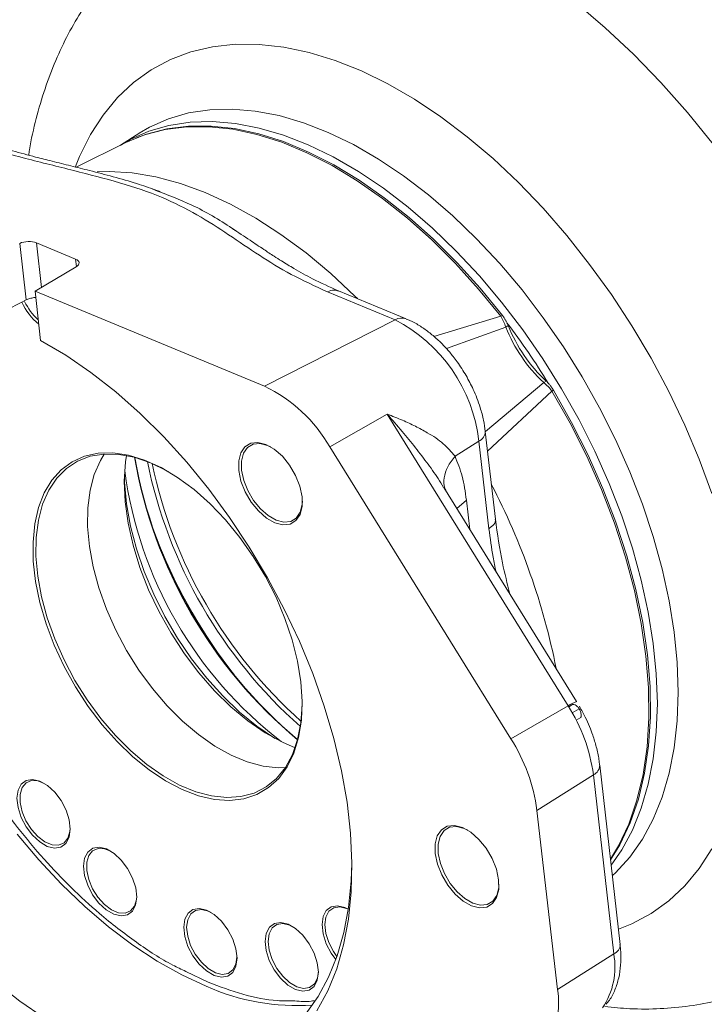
# Model space of a CAD drawing. Header units: inches. Extents: x 0.3 to 33.9, y 0.2 to 21.6.
# Tile 19 of 27: x 27.9 to 29.5, y 17 to 19.4. Entities that reach past the tile are written whole.
import ezdxf

# ---------------------------------------------------------------- set-up
doc = ezdxf.new("R2010")
doc.units = ezdxf.units.IN
doc.header["$MEASUREMENT"] = 0

msp = doc.modelspace()

# ---------------------------------------------------------------- linework, layer by layer
at = {"color": 7, "linetype": 'Continuous', "lineweight": 15}
for p, q in [((28.144, 19.1137), (28.0971, 19.0838)), ((28.1104, 19.0904), (27.9901, 19.0309)), ((28.1815, 18.9761), (28.1745, 18.9782)), ((28.1932, 18.9723), (28.1804, 18.9766)), ((27.8539, 18.8468), (27.8695, 18.71)), ((27.8943, 18.8481), (27.9888, 18.8089)), ((27.9903, 18.7903), (27.8909, 18.7311)), ((27.8909, 18.7311), (27.9045, 18.6122)), ((27.8909, 18.7311), (28.4453, 18.5014)), ((28.7609, 18.6622), (28.5977, 18.7298)), ((28.7876, 18.6645), (28.6242, 18.7322)), ((28.4453, 18.5014), (28.7609, 18.6622)), ((29.0163, 18.6709), (29.0201, 18.6729)), ((29.0284, 18.6446), (29.0343, 18.6482)), ((27.9045, 18.6122), (27.9268, 18.5994)), ((27.9268, 18.5994), (27.939, 18.5926)), ((29.12, 18.5106), (29.1262, 18.5136)), ((29.1436, 18.492), (29.1399, 18.4899)), ((28.6032, 18.3548), (28.7419, 18.4341)), ((29.1792, 17.7293), (28.7419, 18.4341)), ((28.9058, 18.3326), (28.9636, 18.3691)), ((28.9877, 18.1573), (28.9636, 18.3691)), ((29.0032, 18.1802), (28.979, 18.392)), ((28.4529, 18.3585), (28.4607, 18.3548)), ((28.6032, 18.3548), (29.0406, 17.6499)), ((28.8713, 18.2681), (28.8783, 18.2568)), ((29.1997, 17.7395), (28.8786, 18.257)), ((29.1792, 17.7293), (29.0406, 17.6499)), ((29.1898, 17.7321), (29.1807, 17.7269)), ((29.1985, 17.695), (29.2096, 17.7014)), ((29.3049, 17.1528), (29.2554, 17.5855)), ((29.24, 17.5626), (29.1038, 17.4766)), ((29.2894, 17.1299), (29.24, 17.5626)), ((29.1038, 17.4766), (29.1532, 17.0438)), ((28.9279, 17.4328), (28.9365, 17.4287)), ((28.3097, 17.2331), (28.3164, 17.2299)), ((28.6438, 17.2396), (28.648, 17.2377)), ((28.5063, 17.1993), (28.5131, 17.196)), ((29.2894, 17.1299), (29.1532, 17.0438))]:
    msp.add_line(p, q, dxfattribs=at)
at = {"color": 8, "linetype": 'Continuous', "lineweight": 15}
for p, q in [((27.9066, 18.7404), (27.8943, 18.8481)), ((27.9888, 18.8089), (27.9909, 18.7907)), ((28.8549, 18.6218), (29.0162, 18.6709)), ((28.885, 18.5928), (29.0284, 18.6446)), ((29.12, 18.5105), (28.9795, 18.3921)), ((29.1399, 18.4898), (28.9844, 18.3448)), ((28.9333, 18.2265), (28.9103, 18.2059)), ((28.9333, 18.2265), (28.9414, 18.1557)), ((29.1892, 17.7125), (29.2059, 17.7221)), ((28.3092, 17.0613), (28.255, 17.0876))]:
    msp.add_line(p, q, dxfattribs=at)
at = {"color": 8, "linetype": 'Continuous', "lineweight": 15, "flags": 128}
for points in [[(28.2294, 19.6375), (28.2735, 19.6625), (28.3273, 19.6856), (28.3841, 19.7026), (28.4438, 19.7134), (28.506, 19.7178), (28.5705, 19.716), (28.6369, 19.7079), (28.7049, 19.6936), (28.7742, 19.6731), (28.8445, 19.6465), (28.9155, 19.6139), (28.9869, 19.5756), (29.0582, 19.5316), (29.1292, 19.4822), (29.1995, 19.4276), (29.2688, 19.368), (29.3368, 19.3038), (29.4032, 19.2353), (29.4677, 19.1627), (29.5299, 19.0864)], [(27.9884, 19.0328), (27.9984, 19.0571), (28.0247, 19.1096), (28.0553, 19.157), (28.0902, 19.1991), (28.1291, 19.2356), (28.1719, 19.2663), (28.2181, 19.291), (28.2676, 19.3096), (28.3201, 19.3219), (28.3753, 19.3279), (28.4328, 19.3276), (28.4924, 19.321), (28.5536, 19.308), (28.6161, 19.2888), (28.6795, 19.2635), (28.7435, 19.2322), (28.8077, 19.1952), (28.8717, 19.1525), (28.9352, 19.1046), (28.9977, 19.0516), (29.0589, 18.9939), (29.1184, 18.9318), (29.1759, 18.8657), (29.2311, 18.796), (29.2836, 18.7231), (29.3331, 18.6473), (29.3794, 18.5692), (29.4221, 18.4892), (29.461, 18.4078), (29.4959, 18.3254), (29.5266, 18.2426)], [(29.4449, 17.7621), (29.4424, 17.8336), (29.4351, 17.9074), (29.423, 17.9832), (29.406, 18.0603), (29.3845, 18.1384), (29.3585, 18.2168), (29.3281, 18.2951), (29.2936, 18.3728), (29.2551, 18.4493), (29.2131, 18.5242), (29.1676, 18.597), (29.119, 18.6671), (29.0677, 18.7343), (29.0139, 18.7979), (28.958, 18.8577), (28.9003, 18.9132), (28.8414, 18.964), (28.7814, 19.0099), (28.7208, 19.0505), (28.6601, 19.0856), (28.5995, 19.1149), (28.5395, 19.1383), (28.4806, 19.1555), (28.4229, 19.1666), (28.367, 19.1714), (28.3132, 19.1698), (28.2619, 19.162), (28.2133, 19.1478), (28.1678, 19.1276), (28.1428, 19.1129)], [(28.0967, 19.0836), (28.1205, 19.0975), (28.1659, 19.1177), (28.2143, 19.1318), (28.2656, 19.1396), (28.3193, 19.1412), (28.375, 19.1364), (28.4325, 19.1254), (28.4914, 19.1082), (28.5512, 19.0848), (28.6116, 19.0556), (28.6723, 19.0206), (28.7327, 18.9801), (28.7925, 18.9343), (28.8514, 18.8836), (28.9089, 18.8282), (28.9646, 18.7686), (29.0183, 18.7051), (29.0695, 18.6381), (29.118, 18.5681), (29.1634, 18.4954), (29.2054, 18.4207), (29.2437, 18.3444), (29.2781, 18.2669), (29.3085, 18.1888), (29.3344, 18.1105), (29.3559, 18.0327), (29.3728, 17.9557), (29.3849, 17.8801), (29.3922, 17.8064), (29.3947, 17.735)], [(28.1104, 19.0904), (28.1557, 19.1091), (28.2052, 19.1221), (28.2575, 19.1286), (28.3121, 19.1288), (28.3688, 19.1225), (28.4272, 19.1099), (28.4869, 19.091), (28.5475, 19.0659), (28.6086, 19.0348), (28.6697, 18.9979), (28.7306, 18.9554), (28.7907, 18.9077), (28.8497, 18.855), (28.9072, 18.7978), (28.9629, 18.7362), (29.0162, 18.6709)], [(28.0412, 19.0201), (28.0699, 19.0209), (28.1256, 19.0175), (28.1832, 19.0078), (28.2422, 18.9918), (28.3023, 18.9698), (28.3631, 18.9417), (28.4242, 18.9079), (28.4852, 18.8685), (28.5457, 18.8237), (28.6053, 18.7739), (28.6637, 18.7194), (28.6698, 18.7133)], [(29.1399, 18.4898), (29.1839, 18.4121), (29.2239, 18.3326), (29.2597, 18.2518), (29.2909, 18.1704), (29.3175, 18.0889), (29.3392, 18.0079), (29.3558, 17.9279), (29.3672, 17.8496), (29.3734, 17.7734), (29.3743, 17.7), (29.3699, 17.6298), (29.3603, 17.5633), (29.3454, 17.501), (29.3254, 17.4433), (29.3005, 17.3907), (29.2813, 17.3587)], [(29.2859, 17.3189), (29.2936, 17.326), (29.3281, 17.3639), (29.3585, 17.4071), (29.3845, 17.4554), (29.406, 17.5086), (29.423, 17.5662), (29.4351, 17.628), (29.4424, 17.6934), (29.4449, 17.7621)], [(29.3947, 17.735), (29.3922, 17.6665), (29.3849, 17.6012), (29.3728, 17.5396), (29.3559, 17.4821), (29.3344, 17.4291), (29.3085, 17.3809), (29.283, 17.344)], [(29.5266, 17.3839), (29.4959, 17.3364), (29.461, 17.2944), (29.4221, 17.2579), (29.3794, 17.2272), (29.3331, 17.2025), (29.3007, 17.1895)]]:
    msp.add_lwpolyline(points, dxfattribs=at)
at = {"color": 7, "linetype": 'Continuous', "lineweight": 15, "flags": 128}
for points in [[(29.0201, 18.6729), (28.9668, 18.7382), (28.9112, 18.7996), (28.8537, 18.8569), (28.7948, 18.9095), (28.7347, 18.9572), (28.6739, 18.9996), (28.6128, 19.0364), (28.5517, 19.0675), (28.4912, 19.0926), (28.4316, 19.1115), (28.3732, 19.1241), (28.3166, 19.1304), (28.2619, 19.1302), (28.2097, 19.1237), (28.1603, 19.1107), (28.1364, 19.1018)], [(28.5722, 16.9921), (28.5984, 17.0404), (28.62, 17.0938), (28.6367, 17.1518), (28.6484, 17.214), (28.6551, 17.28), (28.6568, 17.3494), (28.6533, 17.4216), (28.6448, 17.4961), (28.6313, 17.5725), (28.6129, 17.6502), (28.5897, 17.7286), (28.5618, 17.8072), (28.5296, 17.8855), (28.4931, 17.9629), (28.4527, 18.0389), (28.4086, 18.1128), (28.3612, 18.1843), (28.3107, 18.2529), (28.2576, 18.3179), (28.2022, 18.3791), (28.1448, 18.4359), (28.086, 18.4879), (28.026, 18.5349), (27.9654, 18.5764), (27.9045, 18.6122)], [(29.2816, 17.3568), (29.3041, 17.3937), (29.329, 17.4463), (29.349, 17.5039), (29.3638, 17.5662), (29.3735, 17.6326), (29.3779, 17.7028), (29.377, 17.7762), (29.3708, 17.8523), (29.3594, 17.9305), (29.3427, 18.0104), (29.3211, 18.0914), (29.2946, 18.1728), (29.2633, 18.2542), (29.2276, 18.3349), (29.1876, 18.4143), (29.1436, 18.492)], [(28.4705, 18.1716), (28.4899, 18.1667), (28.5073, 18.1685), (28.5214, 18.1769), (28.5313, 18.1915), (28.5364, 18.2111), (28.5362, 18.2345), (28.5308, 18.2601), (28.5205, 18.286), (28.5062, 18.3107), (28.4886, 18.3323), (28.4691, 18.3493), (28.4489, 18.3608), (28.4295, 18.3658), (28.4121, 18.3639), (28.398, 18.3555), (28.3881, 18.3409), (28.383, 18.3213), (28.3832, 18.2979), (28.3886, 18.2723), (28.3989, 18.2464), (28.4132, 18.2217), (28.4308, 18.2002), (28.4503, 18.1831), (28.4705, 18.1716)], [(28.5369, 18.2237), (28.5364, 18.2157), (28.5316, 18.1969), (28.5221, 18.1831), (28.5087, 18.175), (28.4921, 18.1733), (28.4735, 18.178), (28.4543, 18.1889), (28.4357, 18.2052), (28.4189, 18.2258), (28.4052, 18.2493), (28.3954, 18.2741), (28.3902, 18.2985), (28.3901, 18.3208), (28.3949, 18.3396), (28.4043, 18.3534), (28.4178, 18.3615), (28.4344, 18.3632), (28.4529, 18.3585), (28.4529, 18.3585)], [(28.5331, 17.7874), (28.5251, 17.8373), (28.5123, 17.8885), (28.4949, 17.9402), (28.4733, 17.9916), (28.4476, 18.042), (28.4184, 18.0904), (28.3861, 18.1364), (28.351, 18.179), (28.3139, 18.2178), (28.2752, 18.252), (28.2355, 18.2812), (28.1955, 18.305), (28.1557, 18.3229), (28.1167, 18.3347), (28.0792, 18.3403), (28.0436, 18.3395), (28.0106, 18.3324), (27.9807, 18.319), (27.9542, 18.2996), (27.9316, 18.2744), (27.9133, 18.2439), (27.8994, 18.2085), (27.8903, 18.1687), (27.8861, 18.1251), (27.8868, 18.0785), (27.8924, 18.0295), (27.9028, 17.9788), (27.9179, 17.9273), (27.9374, 17.8756), (27.9611, 17.8247), (27.9886, 17.7752), (28.0195, 17.7279), (28.0532, 17.6835), (28.0894, 17.6427), (28.1274, 17.6062), (28.1666, 17.5744), (28.2065, 17.5478), (28.2465, 17.5269), (28.286, 17.512), (28.3243, 17.5033), (28.3609, 17.5009), (28.3953, 17.5049), (28.4268, 17.5152), (28.4551, 17.5316), (28.4797, 17.554), (28.5002, 17.5819), (28.5163, 17.6149), (28.5278, 17.6526), (28.5345, 17.6943), (28.5362, 17.7395), (28.5331, 17.7874)], [(28.5363, 17.7371), (28.5363, 17.732), (28.5333, 17.6881), (28.5255, 17.6478), (28.5129, 17.6116), (28.4959, 17.5802), (28.4746, 17.5539), (28.4493, 17.5333), (28.4205, 17.5185), (28.3886, 17.5099), (28.354, 17.5075), (28.3173, 17.5115), (28.2791, 17.5216), (28.2398, 17.5379), (28.2002, 17.56), (28.1608, 17.5876), (28.1223, 17.6202), (28.0851, 17.6575), (28.0499, 17.6988), (28.0172, 17.7434), (27.9874, 17.7908), (27.9612, 17.8402), (27.9387, 17.8909), (27.9205, 17.942), (27.9067, 17.9929), (27.8975, 18.0426), (27.8932, 18.0906), (27.8937, 18.136), (27.8992, 18.1782), (27.9093, 18.2166), (27.9242, 18.2504), (27.9434, 18.2793), (27.9667, 18.3028), (27.9938, 18.3206), (28.0242, 18.3323), (28.0576, 18.3378), (28.0933, 18.337), (28.1308, 18.3299), (28.1696, 18.3167), (28.1696, 18.3167)], [(28.0582, 18.3378), (28.049, 18.3225), (28.0341, 18.2886), (28.024, 18.2503), (28.0185, 18.2081), (28.018, 18.1627), (28.0223, 18.1147), (28.0315, 18.0649), (28.0453, 18.0141), (28.0635, 17.9629), (28.086, 17.9123), (28.1122, 17.8629), (28.142, 17.8155), (28.1747, 17.7708), (28.2099, 17.7295), (28.2471, 17.6923), (28.2856, 17.6596), (28.325, 17.632), (28.3646, 17.6099), (28.4039, 17.5937), (28.4421, 17.5835), (28.4788, 17.5796), (28.4957, 17.5799)], [(28.1117, 18.3343), (28.1096, 18.3187), (28.1067, 18.2721), (28.1089, 18.2225), (28.116, 18.1707), (28.1279, 18.1175), (28.1445, 18.0635), (28.1655, 18.0095), (28.1906, 17.9563), (28.2196, 17.9046), (28.2519, 17.8552), (28.2871, 17.8087), (28.3248, 17.7658), (28.3644, 17.7271), (28.4053, 17.6931), (28.447, 17.6644), (28.4889, 17.6413), (28.5194, 17.6281)], [(28.1696, 18.3167), (28.2091, 18.2975), (28.2146, 18.2944)], [(28.4707, 17.6506), (28.4698, 17.6511), (28.4272, 17.6801), (28.3853, 17.7142), (28.3446, 17.7531), (28.3058, 17.7962), (28.2692, 17.8429), (28.2353, 17.8927), (28.2047, 17.9449), (28.1777, 17.9988), (28.1547, 18.0538), (28.1359, 18.109), (28.1216, 18.1638), (28.1121, 18.2175), (28.1073, 18.2694), (28.1069, 18.2808)], [(27.9206, 17.3897), (27.9382, 17.3854), (27.9536, 17.3879), (27.9656, 17.3969), (27.9733, 17.4117), (27.9759, 17.4311), (27.9734, 17.4535), (27.9658, 17.4772), (27.9539, 17.5001), (27.9385, 17.5204), (27.9209, 17.5366), (27.9026, 17.5472), (27.885, 17.5515), (27.8696, 17.549), (27.8575, 17.54), (27.8499, 17.5252), (27.8472, 17.5058), (27.8498, 17.4834), (27.8574, 17.4597), (27.8693, 17.4368), (27.8847, 17.4165), (27.9023, 17.4003), (27.9206, 17.3897)], [(27.9759, 17.4334), (27.9753, 17.4256), (27.9704, 17.4093), (27.961, 17.3979), (27.9479, 17.3924), (27.9321, 17.3933), (27.915, 17.4004), (27.8978, 17.4131), (27.8821, 17.4306), (27.8691, 17.4512), (27.8597, 17.4735), (27.8549, 17.4954), (27.855, 17.5154), (27.8599, 17.5317), (27.8693, 17.5431), (27.8824, 17.5486), (27.8981, 17.5477), (27.9134, 17.5417)], [(27.8481, 17.4193), (27.9004, 17.357), (27.9549, 17.2987), (28.0111, 17.2447), (28.0687, 17.1954), (28.1273, 17.1511), (28.1864, 17.1123), (28.2456, 17.0791), (28.3046, 17.0517)], [(29.0112, 17.3089), (29.0058, 17.3344), (28.9955, 17.3604), (28.9811, 17.385), (28.9636, 17.4066), (28.944, 17.4237), (28.9239, 17.4351), (28.9044, 17.4401), (28.8871, 17.4383), (28.873, 17.4298), (28.863, 17.4153), (28.858, 17.3956), (28.8582, 17.3722), (28.8636, 17.3467), (28.8738, 17.3207), (28.8882, 17.2961), (28.9058, 17.2745), (28.9253, 17.2574), (28.9455, 17.246), (28.9649, 17.241), (28.9823, 17.2428), (28.9964, 17.2513), (29.0063, 17.2658), (29.0114, 17.2855), (29.0112, 17.3089)], [(29.0119, 17.298), (29.0114, 17.29), (29.0066, 17.2713), (28.9971, 17.2574), (28.9836, 17.2493), (28.9671, 17.2476), (28.9485, 17.2524), (28.9293, 17.2633), (28.9106, 17.2796), (28.8939, 17.3002), (28.8801, 17.3237), (28.8704, 17.3484), (28.8652, 17.3728), (28.865, 17.3952), (28.8698, 17.4139), (28.8793, 17.4278), (28.8928, 17.4359), (28.9094, 17.4376), (28.9279, 17.4328), (28.9279, 17.4328)], [(28.0814, 17.2257), (28.099, 17.2215), (28.1144, 17.224), (28.1265, 17.233), (28.1341, 17.2478), (28.1368, 17.2672), (28.1342, 17.2896), (28.1267, 17.3132), (28.1147, 17.3361), (28.0993, 17.3565), (28.0818, 17.3726), (28.0634, 17.3833), (28.0459, 17.3875), (28.0304, 17.385), (28.0184, 17.376), (28.0107, 17.3612), (28.0081, 17.3418), (28.0106, 17.3194), (28.0182, 17.2958), (28.0302, 17.2729), (28.0455, 17.2525), (28.0631, 17.2364), (28.0814, 17.2257)], [(28.1368, 17.2694), (28.1361, 17.2616), (28.1312, 17.2453), (28.1218, 17.234), (28.1087, 17.2285), (28.0929, 17.2293), (28.0758, 17.2364), (28.0587, 17.2492), (28.043, 17.2666), (28.0299, 17.2873), (28.0206, 17.3095), (28.0158, 17.3315), (28.0158, 17.3515), (28.0207, 17.3678), (28.0301, 17.3791), (28.0432, 17.3846), (28.059, 17.3838), (28.0742, 17.3777)], [(28.6568, 17.3493), (28.6552, 17.3062), (28.6487, 17.2422), (28.6373, 17.1818), (28.6211, 17.1255), (28.6002, 17.0737), (28.5748, 17.0268), (28.545, 16.985), (28.511, 16.9488), (28.4731, 16.9182), (28.4316, 16.8936), (28.3867, 16.8751), (28.3388, 16.8629), (28.2881, 16.857), (28.2351, 16.8575), (28.18, 16.8643), (28.1234, 16.8775)], [(28.3236, 17.0779), (28.3412, 17.0736), (28.3566, 17.0761), (28.3687, 17.0851), (28.3763, 17.0999), (28.379, 17.1193), (28.3764, 17.1417), (28.3688, 17.1653), (28.3569, 17.1883), (28.3415, 17.2086), (28.3239, 17.2248), (28.3056, 17.2354), (28.288, 17.2396), (28.2726, 17.2372), (28.2606, 17.2282), (28.2529, 17.2134), (28.2503, 17.194), (28.2528, 17.1715), (28.2604, 17.1479), (28.2724, 17.125), (28.2877, 17.1046), (28.3053, 17.0885), (28.3236, 17.0779)], [(28.3789, 17.1216), (28.3765, 17.105), (28.3692, 17.0911), (28.3579, 17.0826), (28.3433, 17.0802), (28.3267, 17.0842), (28.3093, 17.0943), (28.2928, 17.1095), (28.2782, 17.1288), (28.2669, 17.1504), (28.2598, 17.1728), (28.2573, 17.194), (28.2599, 17.2123), (28.2671, 17.2263), (28.2785, 17.2348), (28.293, 17.2371), (28.3097, 17.2331), (28.3097, 17.2331)], [(28.6487, 17.2375), (28.6397, 17.2419), (28.6222, 17.2462), (28.6067, 17.2437), (28.5947, 17.2347), (28.587, 17.2199), (28.5844, 17.2005), (28.5869, 17.1781), (28.5945, 17.1545), (28.6065, 17.1315), (28.6177, 17.116)], [(28.6205, 17.1237), (28.6123, 17.1353), (28.601, 17.157), (28.5939, 17.1793), (28.5915, 17.2005), (28.594, 17.2188), (28.6012, 17.2328), (28.6126, 17.2413), (28.6271, 17.2437), (28.6438, 17.2396)], [(28.5203, 17.044), (28.5378, 17.0398), (28.5533, 17.0422), (28.5653, 17.0512), (28.573, 17.066), (28.5756, 17.0854), (28.573, 17.1079), (28.5655, 17.1315), (28.5535, 17.1544), (28.5381, 17.1748), (28.5206, 17.1909), (28.5023, 17.2015), (28.4847, 17.2058), (28.4692, 17.2033), (28.4572, 17.1943), (28.4496, 17.1795), (28.4469, 17.1601), (28.4495, 17.1377), (28.457, 17.1141), (28.469, 17.0911), (28.4844, 17.0708), (28.5019, 17.0546), (28.5203, 17.044)], [(28.5756, 17.0877), (28.5731, 17.0712), (28.5659, 17.0572), (28.5545, 17.0487), (28.5399, 17.0464), (28.5233, 17.0504), (28.506, 17.0604), (28.4894, 17.0757), (28.4749, 17.0949), (28.4636, 17.1166), (28.4564, 17.1389), (28.454, 17.1601), (28.4565, 17.1784), (28.4637, 17.1924), (28.4751, 17.2009), (28.4897, 17.2033), (28.5063, 17.1993)], [(27.9129, 16.975), (27.854, 17.0153), (27.7959, 17.0609)]]:
    msp.add_lwpolyline(points, dxfattribs=at)
at = {"color": 7, "linetype": 'Continuous', "lineweight": 15}
for centre, radius, start, end in [((27.9915, 18.7652), 0.1457, 204.5523, 231.0564), ((27.9926, 18.7659), 0.14, 205.1251, 227.9106), ((28.5863, 18.3249), 0.3798, 6.6825, 62.6356), ((27.5931, 17.5655), 1.8042, 31.5187, 37.1437), ((29.3748, 18.7828), 0.3729, 201.7639, 226.8986), ((29.382, 18.787), 0.3744, 201.7639, 226.8986), ((28.2872, 18.1728), 0.3647, 29.9384, 64.3193), ((29.2575, 18.5249), 1.1429, 189.83, 230.1647), ((29.2665, 18.5301), 1.1522, 190.0227, 229.972), ((29.0921, 18.4294), 0.9932, 187.6363, 232.3583), ((29.3078, 18.554), 1.1692, 191.5617, 228.4329), ((29.3077, 18.5539), 1.1587, 191.9075, 228.0871), ((29.4043, 18.6097), 1.3093, 201.963, 218.0316), ((29.2296, 17.654), 0.0906, 109.2596, 123.7844), ((28.8308, 17.5077), 0.4129, 7.6417, 32.4487), ((28.6782, 17.4195), 0.4294, 7.6417, 32.4487), ((29.2296, 17.5863), 0.0259, 293.7962, 358.724), ((29.1141, 17.0981), 0.1781, 326.4077, 10.2663), ((28.5236, 17.5402), 0.5353, 245.8479, 274.0136), ((28.9709, 17.0108), 0.1853, 326.4077, 10.2663)]:
    msp.add_arc(centre, radius, start, end, dxfattribs=at)
at = {"color": 8, "linetype": 'Continuous', "lineweight": 15}
for centre, radius, start, end in [((28.7766, 18.6353), 0.0312, 69.2807, 120.2788), ((28.954, 18.3922), 0.025, 292.4499, 359.7165), ((27.5211, 17.4972), 1.6606, 11.1847, 27.5459), ((29.2789, 17.1536), 0.026, 293.87, 358.1638)]:
    msp.add_arc(centre, radius, start, end, dxfattribs=at)
at = {"color": 7, "linetype": 'Continuous', "lineweight": 15}
for centre, major_axis, ratio, start_param, end_param in [((27.8729, 18.8372), (0.0299, 0.0021), 0.459985, 0.744428, 2.227957), ((27.9675, 18.7981), (0.0299, 0.0021), 0.459985, 5.544083, 7.027613), ((28.8233, 18.2743), (8.7797, 4.4023), 0.083372, 1.63777, 1.64855)]:
    msp.add_ellipse(centre, major_axis=major_axis, ratio=ratio, start_param=start_param, end_param=end_param, dxfattribs=at)
for points, knots in [([(28.2295, 19.637), (28.2147, 19.6273), (28.1815, 19.6057), (28.1341, 19.5659), (28.087, 19.5193), (28.0439, 19.4681), (28.005, 19.4125), (27.9703, 19.3526), (27.94, 19.2885), (27.914, 19.2205), (27.8932, 19.1483), (27.8805, 19.0946), (27.8763, 19.0643), (27.8757, 19.06)], [0, 0, 0, 0, 0.07754, 0.17363, 0.269996, 0.367073, 0.465269, 0.564943, 0.666378, 0.76975, 0.875101, 0.98232, 1, 1, 1, 1]), ([(28.5977, 18.7298), (28.5677, 18.7435), (28.5079, 18.7708), (28.4314, 18.8183), (28.3591, 18.8676), (28.2848, 18.9163), (28.1991, 18.9598), (28.0964, 18.9943), (27.9835, 19.0232), (27.8695, 19.0512), (27.7583, 19.0814), (27.693, 19.1059), (27.6603, 19.1182)], [0, 0, 0, 0, 0.099089, 0.198015, 0.300299, 0.401301, 0.500176, 0.598906, 0.6986, 0.802088, 0.900899, 1, 1, 1, 1]), ([(28.1804, 18.9766), (28.1661, 18.9816), (28.1334, 18.993), (28.0803, 19.0079), (28.0267, 19.0218), (27.985, 19.0322), (27.9547, 19.0398), (27.9263, 19.0469), (27.8867, 19.0569), (27.831, 19.0718), (27.7607, 19.0923), (27.7131, 19.1105), (27.687, 19.1205)], [0, 0, 0, 0, 0.088788, 0.203698, 0.316243, 0.40442, 0.44695, 0.491796, 0.569622, 0.680815, 0.824762, 1, 1, 1, 1]), ([(28.6243, 18.7321), (28.603, 18.7416), (28.5652, 18.7584), (28.5208, 18.7834), (28.4903, 18.8018), (28.4661, 18.8172), (28.4409, 18.8339), (28.4077, 18.8564), (28.382, 18.8733), (28.3677, 18.8827)], [0, 0, 0, 0, 0.219862, 0.390058, 0.509317, 0.58161, 0.685824, 0.824908, 1, 1, 1, 1]), ([(27.8695, 18.71), (27.8723, 18.7112), (27.8778, 18.7136), (27.8862, 18.7157), (27.8911, 18.7159), (27.8926, 18.716)], [0, 0, 0, 0, 0.40256, 0.805076, 1, 1, 1, 1]), ([(28.9326, 18.5273), (28.9256, 18.5386), (28.9158, 18.5546), (28.8993, 18.5764), (28.8844, 18.594), (28.8655, 18.6132), (28.8447, 18.6311), (28.822, 18.647), (28.8028, 18.6582), (28.791, 18.6627), (28.7875, 18.664)], [0, 0, 0, 0, 0.184751, 0.260394, 0.385162, 0.513624, 0.650599, 0.792734, 0.93892, 1, 1, 1, 1]), ([(29.0284, 18.6446), (29.0269, 18.6492), (29.0237, 18.6585), (29.0187, 18.6667), (29.0163, 18.6709)], [0, 0, 0, 0, 0.498106, 1, 1, 1, 1]), ([(29.0343, 18.6482), (29.0339, 18.6492), (29.0332, 18.6507), (29.0323, 18.6527), (29.0314, 18.6547), (29.0302, 18.6572), (29.0287, 18.6599), (29.0271, 18.6626), (29.0255, 18.6652), (29.0241, 18.6674), (29.0229, 18.6691), (29.0217, 18.6708), (29.0207, 18.672), (29.0201, 18.6729)], [0, 0, 0, 0, 0.116189, 0.1744, 0.232388, 0.350011, 0.456674, 0.563337, 0.671107, 0.780339, 0.835052, 0.88958, 1, 1, 1, 1]), ([(28.255, 17.0876), (28.2446, 17.0925), (28.2049, 17.1111), (28.1347, 17.1572), (28.0524, 17.2206), (27.9779, 17.2891), (27.9117, 17.3586), (27.8482, 17.4344), (27.7881, 17.516), (27.7324, 17.6019), (27.6822, 17.6905), (27.6378, 17.781), (27.5961, 17.8806), (27.5596, 17.9885), (27.5314, 18.1015), (27.514, 18.2096), (27.5072, 18.3133), (27.511, 18.4131), (27.5257, 18.4995), (27.5438, 18.5637), (27.5583, 18.5944), (27.5634, 18.6053)], [0, 0, 0, 0, 0.021937, 0.083951, 0.147712, 0.197554, 0.247401, 0.298304, 0.349212, 0.400114, 0.451022, 0.500864, 0.550712, 0.614468, 0.676485, 0.736639, 0.796789, 0.858806, 0.922567, 0.972409, 1, 1, 1, 1]), ([(28.9788, 18.392), (28.9776, 18.4011), (28.975, 18.4203), (28.9677, 18.4475), (28.959, 18.4725), (28.9482, 18.4985), (28.9385, 18.5163), (28.9326, 18.5273)], [0, 0, 0, 0, 0.199979, 0.426485, 0.591573, 0.747617, 1, 1, 1, 1]), ([(29.1436, 18.492), (29.1431, 18.4929), (29.1422, 18.4944), (29.141, 18.4962), (29.1397, 18.4981), (29.1382, 18.5002), (29.1363, 18.5027), (29.1344, 18.5051), (29.1324, 18.5073), (29.1307, 18.5091), (29.1294, 18.5106), (29.128, 18.512), (29.1269, 18.513), (29.1262, 18.5136)], [0, 0, 0, 0, 0.116144, 0.174332, 0.232299, 0.349876, 0.456561, 0.563246, 0.671039, 0.780294, 0.835018, 0.889558, 1, 1, 1, 1]), ([(29.1399, 18.4899), (29.1369, 18.4938), (29.1309, 18.5016), (29.1236, 18.5075), (29.12, 18.5105)], [0, 0, 0, 0, 0.501901, 1, 1, 1, 1]), ([(28.7419, 18.4341), (28.7543, 18.4293), (28.7779, 18.4201), (28.8102, 18.4051), (28.8441, 18.3868), (28.8789, 18.3641), (28.8969, 18.343), (28.9058, 18.3326)], [0, 0, 0, 0, 0.18386, 0.350178, 0.514194, 0.761897, 1, 1, 1, 1]), ([(28.9058, 18.3326), (28.912, 18.3169), (28.9249, 18.2847), (28.9305, 18.2462), (28.9333, 18.2265)], [0, 0, 0, 0, 0.4889899, 1, 1, 1, 1]), ([(29.0384, 17.9995), (29.032, 18.0244), (29.0172, 18.0827), (29.0083, 18.1447), (29.0032, 18.1802)], [0, 0, 0, 0, 0.425761, 1, 1, 1, 1]), ([(29.2059, 17.7221), (29.2051, 17.7233), (29.2028, 17.7264), (29.1984, 17.7302), (29.1941, 17.7324), (29.1912, 17.7327), (29.1902, 17.7323), (29.1898, 17.7321)], [0, 0, 0, 0, 0.173855, 0.472436, 0.772237, 0.912752, 1, 1, 1, 1]), ([(29.255, 17.5857), (29.2546, 17.5903), (29.2532, 17.6048), (29.2476, 17.6293), (29.2397, 17.6559), (29.2306, 17.6798), (29.2202, 17.7033), (29.2114, 17.7193), (29.2065, 17.7281)], [0, 0, 0, 0, 0.098093, 0.308921, 0.506181, 0.64898, 0.807629, 1, 1, 1, 1]), ([(29.2096, 17.7014), (29.2097, 17.7016), (29.2103, 17.7022), (29.2108, 17.7049), (29.2105, 17.7099), (29.2089, 17.7163), (29.2067, 17.7205), (29.2059, 17.7221)], [0, 0, 0, 0, 0.0448201, 0.1751141, 0.4244257, 0.7806443, 1, 1, 1, 1]), ([(29.271, 17.0082), (29.2736, 17.0114), (29.2825, 17.0218), (29.2929, 17.0432), (29.3021, 17.0716), (29.3065, 17.1025), (29.3073, 17.1298), (29.3052, 17.1469), (29.3044, 17.1529)], [0, 0, 0, 0, 0.0860682, 0.2820476, 0.4840144, 0.6884339, 0.8903376, 1, 1, 1, 1]), ([(28.5188, 17.0162), (28.5049, 17.0161), (28.4647, 17.0157), (28.3943, 17.0299), (28.3372, 17.051), (28.3092, 17.0613)], [0, 0, 0, 0, 0.212644, 0.612348, 1, 1, 1, 1]), ([(29.2674, 17.0027), (29.2878, 17.0006), (29.3327, 16.9959), (29.4013, 16.9965), (29.4724, 17.0029), (29.5411, 17.0157), (29.6068, 17.0347), (29.6622, 17.0556), (29.6945, 17.0726), (29.7068, 17.0791)], [0, 0, 0, 0, 0.133623, 0.294386, 0.451794, 0.606036, 0.757509, 0.906745, 1, 1, 1, 1])]:
    msp.add_open_spline(points, degree=3, knots=knots, dxfattribs=at)
at = {"color": 8, "linetype": 'Continuous', "lineweight": 15}
for points, knots in [([(28.3746, 18.8779), (28.372, 18.8798), (28.3388, 18.9025), (28.2788, 18.9384), (28.2108, 18.9641), (28.1803, 18.9756)], [0, 0, 0, 0, 0.046059, 0.572428, 1, 1, 1, 1]), ([(28.5977, 18.7298), (28.6032, 18.732), (28.6127, 18.7359), (28.6207, 18.7326), (28.6241, 18.7313)], [0, 0, 0, 0, 0.581606, 1, 1, 1, 1]), ([(28.7419, 18.4341), (28.754, 18.4203), (28.7773, 18.3937), (28.8103, 18.3533), (28.8404, 18.3135), (28.8609, 18.2852), (28.8703, 18.2698), (28.8713, 18.2681)], [0, 0, 0, 0, 0.259149, 0.500343, 0.739043, 0.970491, 1, 1, 1, 1]), ([(28.8838, 18.2505), (28.8828, 18.2522), (28.8779, 18.2608), (28.8787, 18.2804), (28.8863, 18.307), (28.8993, 18.3241), (28.9058, 18.3326)], [0, 0, 0, 0, 0.074007, 0.382607, 0.691223, 1, 1, 1, 1]), ([(28.9877, 18.1573), (28.992, 18.1607), (29.0006, 18.1675), (29.0048, 18.176), (29.003, 18.1798), (29.0028, 18.1802)], [0, 0, 0, 0, 0.4783071, 0.9566142, 1, 1, 1, 1]), ([(29.0049, 18.0535), (29.0024, 18.0651), (28.9953, 18.0987), (28.9907, 18.1341), (28.9877, 18.1573)], [0, 0, 0, 0, 0.345997, 1, 1, 1, 1]), ([(28.5652, 17.0167), (28.5629, 17.0163), (28.5483, 17.0138), (28.5323, 17.0151), (28.5188, 17.0162)], [0, 0, 0, 0, 0.159896, 1, 1, 1, 1])]:
    msp.add_open_spline(points, degree=3, knots=knots, dxfattribs=at)

doc.saveas('drawing.dxf')
